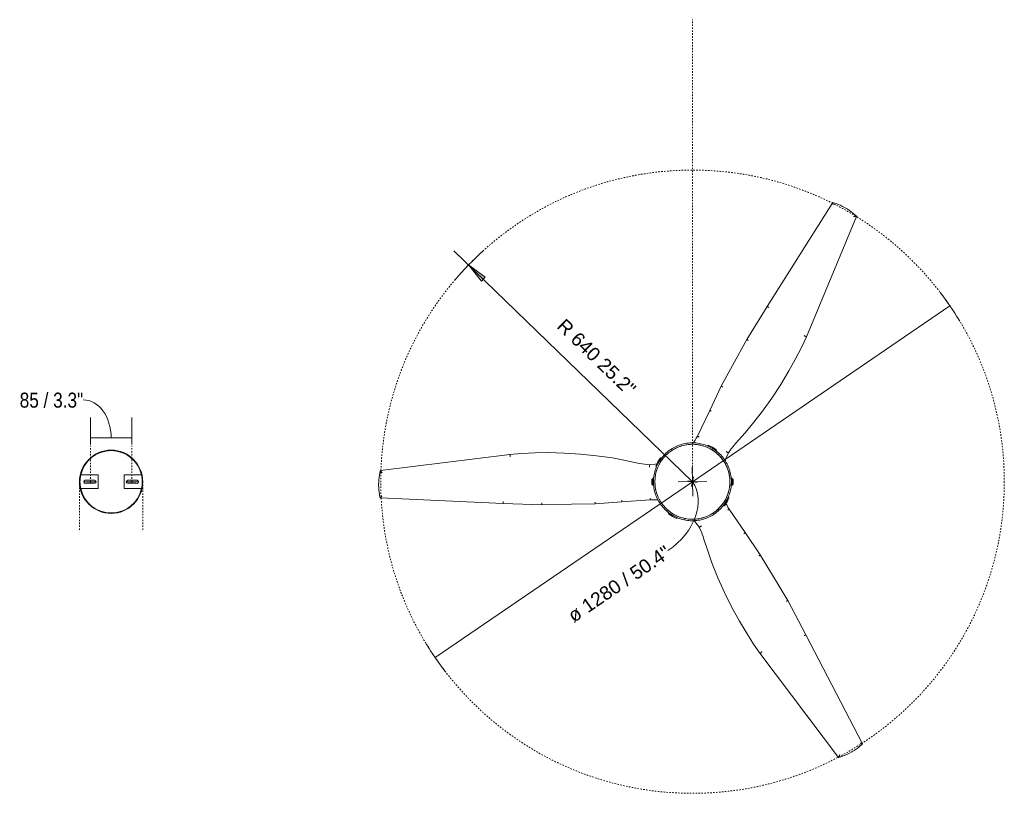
# Model space of a CAD drawing. Header units: millimetres. Extents: x 5770 to 11194, y -2990 to 7544.
# Tile 4 of 4: x 9173 to 11194, y 5955 to 7544. Entities that reach past the tile are written whole.
import ezdxf

# ---------------------------------------------------------------- set-up
doc = ezdxf.new("R2010")
doc.units = ezdxf.units.MM
doc.linetypes.add('Dash', pattern=[6, 3, -3])
doc.layers.add('A-ANNO-DIMS', color=7, linetype='Dash', lineweight=9, true_color=0xd2d2d2)
doc.layers.add('A-ANNO-DIMS-14', color=7, linetype='Continuous', lineweight=9)
doc.layers.add('E-LITE-EQPM', color=7, linetype='Continuous', lineweight=20)
doc.styles.add('Arial', font='arial.ttf', dxfattribs={"height": 28})
doc.styles.add('Arial Narrow', font='ARIALN.TTF', dxfattribs={"height": 30.8})
doc.dimstyles.new('Diameter_-_3mm_Arial', dxfattribs={"dimscale": 304.8, "dimtxt": 28.567263, "dimasz": 0, "dimexe": 0.110236, "dimexo": 0, "dimgap": 0.068898, "dimtad": 1, "dimjust": 3, "dimdec": 0, "dimzin": 0, "dimdsep": 46, "dimtxsty": 'Arial', "dimblk1": 'NONE', "dimblk2": 'NONE', "dimsah": 1, "dimcen": 0.09, "dimadec": 0, "dimazin": 0, "dimtfac": 1, "dimtdec": 4, "dimtix": 1, "dimtmove": 0, "dimatfit": 2, "dimfxl": 1, "dimtvp": 1, "dimtolj": 1, "dimtzin": 0, "dimarcsym": 2})
doc.dimstyles.new('FARO_-_2_2mm_Arial_Narrow_mm_Inch_Right', dxfattribs={"dimscale": 304.8, "dimtxt": 31.521674, "dimasz": 0, "dimexe": 0.137795, "dimexo": 0.0625, "dimgap": 0.022966, "dimtad": 1, "dimdec": 0, "dimzin": 0, "dimdsep": 46, "dimtxsty": 'Arial Narrow', "dimblk1": 'NONE', "dimblk2": 'NONE', "dimsah": 1, "dimcen": 0.09, "dimadec": 0, "dimazin": 0, "dimtfac": 1, "dimtdec": 4, "dimtix": 1, "dimtmove": 1, "dimatfit": 3, "dimfxl": 0.045932, "dimfxlon": 1, "dimtvp": 1, "dimtolj": 1, "dimtzin": 0, "dimarcsym": 2})
doc.dimstyles.new('Radial_-_3mm_Arial', dxfattribs={"dimscale": 304.8, "dimtxt": 28.567263, "dimasz": 0.137795, "dimexe": 0.137795, "dimexo": 0, "dimgap": 0.080381, "dimtad": 1, "dimjust": 3, "dimdec": 0, "dimzin": 0, "dimdsep": 46, "dimtxsty": 'Arial', "dimsah": 1, "dimcen": 0.09, "dimdle": 0.137795, "dimadec": 0, "dimazin": 0, "dimtfac": 1, "dimtdec": 4, "dimtix": 1, "dimtmove": 0, "dimatfit": 2, "dimfxl": 1, "dimtvp": 1, "dimtfill": 1, "dimtolj": 1, "dimtzin": 0, "dimarcsym": 2})

# ---------------------------------------------------------------- blocks, each defined once
blk = doc.blocks.new('32060 - 32060 TUBEFAN Matt black ceiling fan with DC motor-512121-Planta_PDF')
at = {"layer": 'E-LITE-EQPM'}
for p, q in [((-56.3, 374.6), (-23.5, 640.3)), ((33.1, 641), (44.3, 388.8)), ((44.3, 388.8), (47.2, 309)), ((47.2, 309), (46.2, 248.2)), ((46.2, 248.2), (45.2, 199.8)), ((45.2, 199.8), (41.3, 144.8)), ((41.3, 144.8), (37, 86.6)), ((41.3, 144.8), (41.2, 144.8)), ((-7.5, 80.4), (-7.5, 81.4)), ((0, 81.4), (-7.4, 81.4)), ((-5.5, 81.4), (-5.5, 83.3)), ((0, 83.3), (-5.5, 83.3)), ((5.5, 83.3), (0, 83.3)), ((7.4, 81.4), (0, 81.4)), ((5.5, 83.3), (5.5, 81.4)), ((7.5, 81.4), (7.5, 80.4)), ((-48.1, 63.9), (-49.2, 65.6)), ((-32.3, 75.4), (-31.3, 73.6)), ((0, 80.4), (-7.4, 80.4)), ((-3.2, 79.8), (-3.2, 80.4)), ((7.4, 80.4), (0, 80.4)), ((3.2, 80.4), (3.2, 79.8)), ((65.6, 49.2), (63.9, 48.1)), ((75.4, 32.3), (73.6, 31.3)), ((-146.6, -35.5), (-93.9, -10.4)), ((-196.4, -59.3), (-146.6, -35.5)), ((-146.6, -35.5), (-146.6, -35.6)), ((-75.4, -32.3), (-73.6, -31.3)), ((-238.9, -82.3), (-196.4, -59.3)), ((-63.9, -48.1), (-65.6, -49.2)), ((-7.5, -81.4), (-7.5, -80.4)), ((0, -80.4), (-7.4, -80.4)), ((-3.2, -80.4), (-3.2, -79.8)), ((7.4, -80.4), (0, -80.4)), ((3.2, -79.8), (3.2, -80.4)), ((7.5, -80.4), (7.5, -81.4)), ((32.3, -75.4), (31.3, -73.6)), ((48.1, -63.9), (49.2, -65.6)), ((104.4, -108.4), (56.1, -75.7)), ((-292.2, -111.5), (-238.9, -82.3)), ((0, -81.4), (-7.4, -81.4)), ((-5.5, -83.3), (-5.5, -81.4)), ((0, -83.3), (-5.5, -83.3)), ((7.4, -81.4), (0, -81.4)), ((5.5, -83.3), (0, -83.3)), ((5.5, -81.4), (5.5, -83.3)), ((-360.1, -153.5), (-292.2, -111.5)), ((104.4, -108.4), (104.5, -108.3)), ((150.1, -139.3), (104.4, -108.4)), ((191.5, -164.4), (150.1, -139.3)), ((352.3, -138.7), (566, -299.9)), ((-573.8, -288), (-360.1, -153.5)), ((243.7, -195.5), (191.5, -164.4)), ((314.2, -232.9), (243.7, -195.5)), ((-298, -234), (-545.2, -336.8)), ((538.3, -349.2), (314.2, -232.9))]:
    blk.add_line(p, q, dxfattribs=at)
at = {"layer": 'E-LITE-EQPM', "flags": 128}
for points in [[(-23.4, 640.4), (-18.6, 641.5), (-13.8, 642.4), (-9, 643.1), (-4.1, 643.7), (0.7, 644), (5.6, 644.1), (6.7, 644.1)], [(6.7, 644.1), (11.6, 644), (16.4, 643.7), (21.3, 643.1), (26.1, 642.4), (30.9, 641.5), (33.1, 641)], [(-59.6, 322.8), (-58.2, 351.8), (-56.3, 374.6)], [(-48.9, 164.4), (-53.6, 197.1), (-57, 230), (-59.1, 263), (-59.9, 296.1), (-59.6, 322.8)], [(-38.5, 112.2), (-44.7, 141), (-48.9, 164.4)], [(41.2, 144.8), (40.8, 144.9), (40.2, 144.9), (39.5, 145), (38.6, 145), (37.7, 145.1)], [(-35.1, 88.1), (-35.5, 93.2), (-36, 98.4), (-36.8, 103.5), (-37.7, 108.6), (-38.5, 112.2)], [(-36.8, 73.3), (-36.3, 76.6), (-35.4, 85.1), (-35.1, 88.1)], [(37, 86.6), (36.9, 81.6), (36.9, 76.7), (37.2, 71.8), (37.3, 70.6)], [(0, -80), (-3.2, -79.9), (-6.4, -79.7), (-9.6, -79.4), (-12.7, -79), (-15.9, -78.4), (-19, -77.7), (-22.1, -76.9), (-25.2, -75.9), (-28.2, -74.9), (-31.2, -73.7), (-34.1, -72.4), (-36.9, -71), (-39.8, -69.4), (-42.5, -67.8), (-45.2, -66), (-47.8, -64.2), (-50.3, -62.2), (-52.8, -60.1), (-55.1, -58), (-57.4, -55.7), (-59.6, -53.4), (-61.7, -51), (-63.6, -48.5), (-65.5, -45.9), (-67.3, -43.2), (-69, -40.5), (-70.6, -37.7), (-72, -34.9), (-73.3, -31.9), (-74.6, -29), (-75.7, -26), (-76.6, -22.9), (-77.5, -19.9), (-78.2, -16.7), (-78.8, -13.6), (-79.3, -10.4), (-79.7, -7.3), (-79.9, -4.1), (-80, -0.9), (-80, 2.3), (-79.8, 5.5), (-79.5, 8.7), (-79.1, 11.9), (-78.6, 15), (-77.9, 18.2), (-77.1, 21.3), (-76.2, 24.3), (-75.2, 27.4), (-74, 30.4), (-72.7, 33.3), (-71.4, 36.2), (-69.9, 39), (-68.2, 41.8), (-66.5, 44.5), (-64.7, 47.1), (-62.7, 49.6), (-60.7, 52.1), (-58.6, 54.5), (-56.4, 56.8), (-54, 59), (-51.6, 61.1), (-49.1, 63.1), (-46.6, 65), (-43.9, 66.8), (-41.2, 68.6), (-38.5, 70.1), (-35.6, 71.6), (-32.7, 73), (-29.8, 74.2), (-26.8, 75.4), (-23.8, 76.4), (-20.7, 77.3), (-17.6, 78), (-14.4, 78.7), (-11.3, 79.2), (-8.1, 79.6), (-4.9, 79.8), (-1.7, 80), (0, 80)], [(-40.5, 65.5), (-40.9, 65.2), (-43.5, 63.6), (-45, 62.5)], [(-31.6, 70.2), (-32.8, 69.7), (-35.6, 68.3), (-36.4, 67.8)], [(-22.2, 73.7), (-24.2, 73.1), (-27.1, 72.1), (-27.6, 71.9)], [(-11.9, 76.1), (-12.3, 76), (-15.3, 75.5), (-18, 74.9)], [(-2, 77), (-3.1, 76.9), (-6.2, 76.8), (-8.2, 76.6)], [(0, 80), (3.2, 79.9), (6.4, 79.7), (9.6, 79.4), (12.7, 79), (15.9, 78.4), (19, 77.7), (22.1, 76.9), (25.2, 75.9), (28.2, 74.9), (31.2, 73.7), (34.1, 72.4), (36.9, 71), (39.8, 69.4), (42.5, 67.8), (45.2, 66), (47.8, 64.2), (50.3, 62.2), (52.8, 60.1), (55.1, 58), (57.4, 55.7), (59.6, 53.4), (61.7, 51), (63.6, 48.5), (65.5, 45.9), (67.3, 43.2), (69, 40.5), (70.6, 37.7), (72, 34.9), (73.3, 31.9), (74.6, 29), (75.7, 26), (76.6, 22.9), (77.5, 19.9), (78.2, 16.7), (78.8, 13.6), (79.3, 10.4), (79.7, 7.3), (79.9, 4.1), (80, 0.9), (80, -2.3), (79.8, -5.5), (79.5, -8.7), (79.1, -11.9), (78.6, -15), (77.9, -18.2), (77.1, -21.3), (76.2, -24.3), (75.2, -27.4), (74, -30.4), (72.7, -33.3), (71.4, -36.2), (69.9, -39), (68.2, -41.8), (66.5, -44.5), (64.7, -47.1), (62.7, -49.6), (60.7, -52.1), (58.6, -54.5), (56.4, -56.8), (54, -59), (51.6, -61.1), (49.1, -63.1), (46.6, -65), (43.9, -66.8), (41.2, -68.6), (38.5, -70.1), (35.6, -71.6), (32.7, -73), (29.8, -74.2), (26.8, -75.4), (23.8, -76.4), (20.7, -77.3), (17.6, -78), (14.4, -78.7), (11.3, -79.2), (8.1, -79.6), (4.9, -79.8), (1.7, -80), (0, -80)], [(0, -77), (3.1, -76.9), (6.2, -76.8), (9.2, -76.4), (12.3, -76), (15.3, -75.5), (18.3, -74.8), (21.3, -74), (24.2, -73.1), (27.1, -72.1), (30, -70.9), (32.8, -69.7), (35.6, -68.3), (38.3, -66.8), (40.9, -65.2), (43.5, -63.6), (46, -61.8), (48.4, -59.9), (50.8, -57.9), (53, -55.8), (55.2, -53.6), (57.3, -51.4), (59.3, -49.1), (61.3, -46.6), (63.1, -44.2), (64.8, -41.6), (66.4, -39), (67.9, -36.3), (69.3, -33.5), (70.6, -30.7), (71.8, -27.9), (72.8, -25), (73.8, -22.1), (74.6, -19.1), (75.3, -16.1), (75.9, -13.1), (76.3, -10), (76.7, -7), (76.9, -3.9), (77, -0.8), (77, 2.2), (76.8, 5.3), (76.5, 8.4), (76.1, 11.4), (75.6, 14.5), (75, 17.5), (74.2, 20.5), (73.3, 23.4), (72.4, 26.3), (71.2, 29.2), (70, 32), (68.7, 34.8), (67.2, 37.5), (65.7, 40.2), (64, 42.8), (62.3, 45.3), (60.4, 47.8), (58.4, 50.1), (56.4, 52.4), (54.2, 54.7), (52, 56.8), (49.7, 58.8), (47.3, 60.8), (44.8, 62.6), (42.3, 64.3), (39.7, 66), (39.2, 66.3)], [(8.4, 76.5), (7.8, 76.6), (4.7, 76.9), (1.7, 77)], [(18.3, 74.8), (16.9, 75.1), (13.9, 75.7), (10.9, 76.2)], [(28.7, 71.5), (25.8, 72.6), (22.9, 73.5), (21.3, 74)], [(37.6, 67.2), (37, 67.5), (34.3, 68.9), (31.5, 70.3), (30.4, 70.7)], [(-62.4, 45.1), (-63.1, 44.2), (-64.8, 41.6), (-65.5, 40.5)], [(-56.1, 52.7), (-57.3, 51.4), (-59.3, 49.1), (-59.7, 48.6)], [(-48.4, 59.9), (-50.8, 57.9), (-53, 55.8)], [(-71.7, 28), (-71.8, 27.9), (-72.8, 25), (-73.8, 22.1), (-73.9, 21.6)], [(-67.6, 36.8), (-67.9, 36.3), (-69.3, 33.5), (-70.6, 30.7)], [(-76.5, 8.8), (-76.7, 7), (-76.9, 3.9), (-77, 0.8)], [(-74.8, 18.3), (-75.3, 16.1), (-75.9, 13.1), (-76.1, 11.7)], [(-93.9, -10.4), (-89.5, -8), (-85.2, -5.6), (-81.1, -2.9), (-79.9, -2.1)], [(-77, -1.2), (-77, -2.2), (-76.8, -5.3), (-76.5, -8.4), (-76.4, -9.1)], [(-76.2, -10.9), (-76.1, -11.4), (-75.6, -14.5), (-75, -17.5), (-74.2, -20.5), (-73.3, -23.4), (-72.4, -26.3), (-71.2, -29.2), (-70, -32), (-68.7, -34.8), (-67.2, -37.5), (-65.7, -40.2), (-64, -42.8), (-62.3, -45.3), (-60.4, -47.8), (-58.4, -50.1), (-56.4, -52.4), (-54.2, -54.7), (-52, -56.8), (-49.7, -58.8), (-47.3, -60.8), (-44.8, -62.6), (-42.3, -64.3), (-39.7, -66), (-37, -67.5), (-34.3, -68.9), (-31.5, -70.3), (-28.7, -71.5), (-25.8, -72.6), (-22.9, -73.5), (-19.9, -74.4), (-16.9, -75.1), (-13.9, -75.7), (-10.9, -76.2), (-7.8, -76.6), (-4.7, -76.9), (-1.7, -77), (0, -77)], [(79.8, -3.7), (84.1, -7.1), (91, -12.2), (93.5, -13.9)], [(93.5, -13.9), (98.1, -16.2), (102.8, -18.3), (107.6, -20.2), (112.5, -21.9), (116.1, -23)], [(-146.6, -35.6), (-146.4, -35.9), (-146.2, -36.4), (-145.9, -37.1), (-145.5, -37.9), (-145.1, -38.8)], [(116.1, -23), (144.1, -32), (166.4, -40)], [(166.4, -40), (197.2, -52.3), (227.4, -65.9), (257, -80.5), (286.1, -96.4), (309, -110)], [(-59.5, -73.8), (-63.8, -76.7), (-68, -79.7), (-72.1, -82.9), (-76, -86.2), (-78.8, -88.7)], [(-43.4, -67), (-48.9, -69.2), (-56.7, -72.5), (-59.5, -73.8)], [(56.1, -75.7), (51.9, -73), (47.6, -70.6), (44.4, -68.9)], [(-78.8, -88.7), (-100.7, -108.3), (-119, -123.6)], [(104.5, -108.3), (104.7, -108), (105.1, -107.6), (105.5, -107), (106, -106.2), (106.5, -105.4)], [(309, -110), (333.5, -125.7), (352.3, -138.7)], [(-119, -123.6), (-145.1, -143.8), (-172, -163), (-199.7, -181.2), (-228.1, -198.2), (-251.4, -211.2)], [(-251.4, -211.2), (-277.3, -224.3), (-298, -234)], [(-563.4, -312.5), (-565.7, -308.2), (-567.9, -303.8), (-569.8, -299.3), (-571.6, -294.8), (-573.2, -290.1), (-573.8, -288.1)], [(566.1, -300), (564.6, -304.7), (563, -309.3), (561.2, -313.8), (559.3, -318.3), (557.1, -322.7), (554.8, -327), (554.2, -327.9)], [(-545.3, -336.8), (-548.6, -333.2), (-551.8, -329.5), (-554.8, -325.7), (-557.7, -321.7), (-560.4, -317.6), (-562.9, -313.4), (-563.4, -312.5)], [(554.2, -327.9), (551.7, -332.1), (549, -336.1), (546.1, -340.1), (543.1, -343.9), (539.9, -347.6), (538.4, -349.2)]]:
    blk.add_lwpolyline(points, dxfattribs=at)
at = {"layer": 'E-LITE-EQPM'}
for centre, radius, start, end in [((0, 0), 82, 113.1712, 126.8288), ((0, 0), 80, 114.2907, 127.0003), ((0, 0), 80, 30, 37.0003), ((0, 0), 82, 23.1712, 36.8288), ((0, 0), 80, 22.9997, 28.5299), ((0.2, -0.3), 77.8, 11.525, 12.477), ((0, 0), 82, 203.1712, 216.8288), ((0, 0), 80, 202.9997, 208.5299), ((0, 0), 80, 210, 217.0003), ((0, 0), 82, 293.1712, 306.8288), ((0, 0), 80, 294.2907, 307.0003)]:
    blk.add_arc(centre, radius, start, end, dxfattribs=at)
for points, knots in [([(-23.4, 640.2), (-23.4, 640.3), (-23.5, 640.4), (-23.4, 640.4), (-23.4, 640.4)], [-0.2, -0.2, -0.2, -0.2, -0.1, -0.0267368, -0.0267368, -0.0267368, -0.0267368]), ([(-23.4, 640.4), (-23.3, 640.4), (-23.2, 640.4), (-22.9, 640.2), (-22.6, 640.1), (-22.4, 639.9), (-22.2, 639.8), (-22, 639.6), (-21.8, 639.5), (-21.6, 639.4), (-21.4, 639.2), (-21.1, 639), (-20.8, 638.8), (-20.5, 638.5), (-20.2, 638.2), (-19.5, 637.6), (-18.9, 637.1), (-18.5, 636.8)], [-1, -1, -1, -1, -0.9, -0.8, -0.75, -0.7, -0.65, -0.6, -0.575, -0.55, -0.5, -0.45, -0.4, -0.35, -0.3, -0.2, 0, 0, 0, 0]), ([(33, 641), (33.1, 641), (33.1, 641), (33.1, 640.9), (33.1, 640.8), (33, 640.7), (32.9, 640.6), (32.8, 640.4), (32.6, 640.2), (32.5, 640.1), (32.4, 640), (32.2, 639.8), (32, 639.6), (31.8, 639.4), (31.5, 639.1), (31.3, 638.9), (31, 638.7), (30.7, 638.3), (30.2, 637.9), (29.8, 637.5), (29.6, 637.4)], [-1, -1, -1, -1, -0.9, -0.85, -0.8, -0.75, -0.7, -0.65, -0.6, -0.575, -0.55, -0.5, -0.45, -0.4, -0.35, -0.3, -0.25, -0.2, -0.1, 0, 0, 0, 0]), ([(47.2, 309), (47.2, 309), (47.1, 309), (46.8, 309), (46, 309), (44.9, 309), (44, 309), (43.5, 308.9)], [-0.8787324, -0.8787324, -0.8787324, -0.8787324, -0.8, -0.6, -0.4, -0.2, 0, 0, 0, 0]), ([(45.2, 199.8), (45.2, 199.8), (45.2, 199.9), (44.8, 199.9), (44, 199.9), (42.9, 200), (42, 200), (41.6, 200.1)], [-0.8787589, -0.8787589, -0.8787589, -0.8787589, -0.8, -0.6, -0.4, -0.2, 0, 0, 0, 0]), ([(37, 86.6), (37, 86.6), (37, 86.6), (37, 86.6), (37, 86.6), (36.9, 86.6), (36.8, 86.6), (36.6, 86.6), (36.2, 86.7), (35.5, 86.7), (34.5, 86.8), (33.8, 86.8), (33.4, 86.9)], [0.121122, 0.121122, 0.121122, 0.121122, 0.1666667, 0.2083333, 0.25, 0.2916667, 0.3333333, 0.4166667, 0.5, 0.6666667, 0.8333333, 1, 1, 1, 1]), ([(-93.9, -10.4), (-93.9, -10.3), (-93.9, -10.4), (-93.9, -10.4), (-93.8, -10.4), (-93.8, -10.5), (-93.8, -10.6), (-93.7, -10.8), (-93.5, -11.1), (-93.2, -11.7), (-92.8, -12.6), (-92.5, -13.3), (-92.3, -13.7)], [0.121122, 0.121122, 0.121122, 0.121122, 0.1666667, 0.2083333, 0.25, 0.2916667, 0.3333333, 0.4166667, 0.5, 0.6666667, 0.8333333, 1, 1, 1, 1]), ([(-196.4, -59.3), (-196.4, -59.3), (-196.3, -59.3), (-196.2, -59.6), (-195.9, -60.3), (-195.4, -61.3), (-195, -62.2), (-194.8, -62.6)], [-0.8787589, -0.8787589, -0.8787589, -0.8787589, -0.8, -0.6, -0.4, -0.2, 0, 0, 0, 0]), ([(56.1, -75.7), (56.1, -75.6), (56.1, -75.6), (56.1, -75.6), (56.2, -75.6), (56.2, -75.5), (56.3, -75.4), (56.4, -75.3), (56.6, -74.9), (57, -74.4), (57.5, -73.6), (58, -73), (58.2, -72.6)], [0.121122, 0.121122, 0.121122, 0.121122, 0.1666667, 0.2083333, 0.25, 0.2916667, 0.3333333, 0.4166667, 0.5, 0.6666667, 0.8333333, 1, 1, 1, 1]), ([(-292.2, -111.5), (-292.2, -111.5), (-292.2, -111.6), (-292, -111.8), (-291.6, -112.5), (-291, -113.5), (-290.6, -114.3), (-290.4, -114.7)], [-0.8787324, -0.8787324, -0.8787324, -0.8787324, -0.8, -0.6, -0.4, -0.2, 0, 0, 0, 0]), ([(150.1, -139.3), (150.2, -139.3), (150.2, -139.3), (150.4, -139), (150.8, -138.3), (151.4, -137.4), (151.9, -136.7), (152.2, -136.3)], [-0.8787589, -0.8787589, -0.8787589, -0.8787589, -0.8, -0.6, -0.4, -0.2, 0, 0, 0, 0]), ([(243.7, -195.5), (243.7, -195.5), (243.7, -195.5), (243.9, -195.2), (244.3, -194.5), (244.8, -193.6), (245.3, -192.8), (245.5, -192.4)], [-0.8787324, -0.8787324, -0.8787324, -0.8787324, -0.8, -0.6, -0.4, -0.2, 0, 0, 0, 0]), ([(-573.8, -288.1), (-573.8, -288), (-573.8, -288), (-573.7, -287.9), (-573.6, -287.9), (-573.5, -287.9), (-573.3, -288), (-573.1, -288), (-572.9, -288), (-572.7, -288.1), (-572.6, -288.1), (-572.3, -288.2), (-572, -288.2), (-571.7, -288.3), (-571.4, -288.4), (-571.1, -288.5), (-570.7, -288.6), (-570.3, -288.8), (-569.7, -289), (-569.2, -289.2), (-568.9, -289.2)], [-1, -1, -1, -1, -0.9, -0.85, -0.8, -0.75, -0.7, -0.65, -0.6, -0.575, -0.55, -0.5, -0.45, -0.4, -0.35, -0.3, -0.25, -0.2, -0.1, 0, 0, 0, 0]), ([(566.1, -300), (566, -300.1), (565.9, -300.2), (565.7, -300.3), (565.4, -300.5), (565.2, -300.6), (564.9, -300.7), (564.7, -300.8), (564.5, -300.9), (564.3, -301), (564, -301.1), (563.7, -301.3), (563.4, -301.4), (563, -301.5), (562.5, -301.7), (561.7, -302), (560.9, -302.3), (560.4, -302.4)], [-1, -1, -1, -1, -0.9, -0.8, -0.75, -0.7, -0.65, -0.6, -0.575, -0.55, -0.5, -0.45, -0.4, -0.35, -0.3, -0.2, 0, 0, 0, 0]), ([(565.9, -299.9), (566, -299.9), (566.1, -299.9), (566.1, -300), (566.1, -300)], [-0.2, -0.2, -0.2, -0.2, -0.1, -0.0267368, -0.0267368, -0.0267368, -0.0267368]), ([(-545.4, -336.8), (-545.4, -336.7), (-545.4, -336.6), (-545.4, -336.3), (-545.4, -336), (-545.4, -335.7), (-545.4, -335.5), (-545.4, -335.2), (-545.3, -335), (-545.3, -334.8), (-545.3, -334.5), (-545.2, -334.1), (-545.2, -333.8), (-545.1, -333.4), (-545, -332.9), (-544.9, -332), (-544.7, -331.2), (-544.6, -330.7)], [-1, -1, -1, -1, -0.9, -0.8, -0.75, -0.7, -0.65, -0.6, -0.575, -0.55, -0.5, -0.45, -0.4, -0.35, -0.3, -0.2, 0, 0, 0, 0]), ([(-545.1, -336.7), (-545.2, -336.8), (-545.3, -336.8), (-545.3, -336.8), (-545.3, -336.8)], [-0.2, -0.2, -0.2, -0.2, -0.1, -0.0267368, -0.0267368, -0.0267368, -0.0267368]), ([(538.4, -349.2), (538.4, -349.2), (538.3, -349.2), (538.3, -349.2), (538.2, -349.1), (538.1, -349), (538.1, -348.8), (538, -348.6), (537.9, -348.4), (537.9, -348.3), (537.8, -348.1), (537.8, -347.9), (537.7, -347.6), (537.6, -347.3), (537.5, -347), (537.4, -346.6), (537.3, -346.3), (537.2, -345.8), (537.1, -345.2), (537, -344.6), (536.9, -344.4)], [-1, -1, -1, -1, -0.9, -0.85, -0.8, -0.75, -0.7, -0.65, -0.6, -0.575, -0.55, -0.5, -0.45, -0.4, -0.35, -0.3, -0.25, -0.2, -0.1, 0, 0, 0, 0])]:
    blk.add_open_spline(points, degree=3, knots=knots, dxfattribs=at)
for points in [[(44.3, 388.8), (44.3, 388.8), (44.2, 388.8), (43.8, 388.7), (43.3, 388.7), (42.5, 388.6), (41.7, 388.6), (41, 388.6), (40.7, 388.5)], [(-56.3, 374.6), (-56.3, 374.6), (-56.3, 374.6), (-56.3, 374.6)], [(-56.3, 374.6), (-56.3, 374.6), (-56.3, 374.6), (-56.3, 374.6)], [(-56.3, 374.6), (-56.2, 374.6), (-55.8, 374.6), (-55, 374.5), (-53.8, 374.4), (-52.4, 374.3), (-51.5, 374.2), (-51, 374.1)], [(-35.1, 88.1), (-35.1, 88.1), (-35.1, 88.1), (-35.1, 88.1)], [(-35.1, 88.1), (-35.1, 88.1), (-35.1, 88.1), (-35, 88.1)], [(-35, 88.1), (-35, 88.1), (-34.6, 88.1), (-33.8, 88.1), (-32.6, 88), (-31.2, 88), (-30.2, 88), (-29.8, 88)], [(76.7, -3.3), (76.7, -3.3), (76.8, -3.2), (76.8, -3.2)], [(93.4, -14), (93.4, -14), (93.2, -14.3), (92.8, -15.1), (92.2, -16.1), (91.4, -17.3), (91, -18.1), (90.7, -18.5)], [(93.4, -13.9), (93.5, -13.9), (93.5, -13.9), (93.5, -13.9)], [(93.5, -13.9), (93.5, -13.9), (93.4, -13.9), (93.4, -14)], [(-59.5, -73.7), (-59.6, -73.7), (-59.7, -73.4), (-60.2, -72.6), (-60.7, -71.6), (-61.4, -70.4), (-61.9, -69.5), (-62.1, -69.1)], [(-59.5, -73.8), (-59.5, -73.8), (-59.5, -73.8), (-59.5, -73.7)], [(-59.5, -73.8), (-59.5, -73.8), (-59.5, -73.8), (-59.5, -73.8)], [(352.3, -138.7), (352.2, -138.8), (352, -139.1), (351.5, -139.8), (350.8, -140.8), (350, -141.9), (349.4, -142.6), (349.2, -143)], [(352.3, -138.7), (352.3, -138.7), (352.3, -138.7), (352.3, -138.7)], [(352.3, -138.7), (352.3, -138.7), (352.3, -138.7), (352.3, -138.7)], [(-360.1, -153.5), (-360.1, -153.5), (-360.1, -153.6), (-359.8, -153.9), (-359.5, -154.4), (-359.1, -155), (-358.7, -155.7), (-358.3, -156.3), (-358.1, -156.6)], [(-298.1, -233.9), (-298.1, -233.8), (-298.3, -233.5), (-298.6, -232.7), (-299.1, -231.7), (-299.7, -230.4), (-300, -229.5), (-300.2, -229.1)], [(-298, -234), (-298, -234), (-298.1, -234), (-298.1, -233.9)], [(-298, -233.9), (-298, -234), (-298, -234), (-298, -234)], [(314.2, -232.9), (314.3, -232.9), (314.3, -232.8), (314.4, -232.5), (314.7, -232), (315, -231.3), (315.4, -230.5), (315.7, -230), (315.9, -229.7)]]:
    blk.add_open_spline(points, degree=3, dxfattribs=at)
blk = doc.blocks.new('DIMBLOCK5-Planta_PDF Fixing Holes')
at = {"layer": 'A-ANNO-DIMS-14', "color": 251, "true_color": 0x5b5b5b, "transparency": 16777216}
for p, q in [((9318.3, 6671.1), (9318.3, 6727.1)), ((9403.2, 6671.1), (9403.2, 6727.1)), ((9318.3, 6685.1), (9403.2, 6685.1)), ((9318.3, 6685.1), (9318.3, 6671.1)), ((9403.2, 6685.1), (9403.2, 6671.1))]:
    blk.add_line(p, q, dxfattribs=at)
blk.add_ellipse((9303.5, 6685.1), major_axis=(0, 78.1), ratio=0.732571, start_param=4.712389, end_param=6.283185, dxfattribs=at)
at = {"layer": 'A-ANNO-DIMS-14', "color": 0, "transparency": 16777216, "insert": (9173, 6777.9), "char_height": 30.8, "width": 156.708, "attachment_point": 1, "line_spacing_factor": 0.974696, "style": 'Arial Narrow'}
blk.add_mtext('85 / 3.3"', dxfattribs=at)
blk = doc.blocks.new('_None')
blk = doc.blocks.new('DIMBLOCK6-Planta_PDF')
at = {"layer": 'A-ANNO-DIMS-14', "color": 8, "true_color": 0x787878, "transparency": 16777216}
for p, q in [((10554.1, 6595), (11082.4, 6956.1)), ((10554.1, 6595), (10025.8, 6233.8)), ((10544.4, 6596.8), (10563.8, 6593.1)), ((10552.3, 6585.2), (10555.9, 6604.7))]:
    blk.add_line(p, q, dxfattribs=at)
for start, end in [(31.3498, 37.3659), (211.3498, 217.3659)]:
    blk.add_arc((10554.1, 6595), 640, start, end, dxfattribs=at)
blk.add_ellipse((10453.8, 6526.4), major_axis=(100.3, 68.6), ratio=0.727559, start_param=4.712389, end_param=6.283185, dxfattribs=at)
at = {"layer": 'A-ANNO-DIMS-14', "color": 0, "transparency": 16777216, "insert": (10294.6, 6327.9), "char_height": 28, "width": 292.177, "attachment_point": 1, "rotation": 34.3579, "line_spacing_factor": 0.941778, "style": 'Arial'}
blk.add_mtext('ø 1280 / 50.4"', dxfattribs=at)
blk = doc.blocks.new('DIMBLOCK7-Planta_PDF')
at = {"layer": 'A-ANNO-DIMS-14', "transparency": 16777216}
blk.add_hatch(color=256, dxfattribs=at).paths.add_polyline_path([(10094.3, 7040.1), (10120.6, 7006.9), (10128.3, 7014.8)], flags=0)
for p, q in [((10554.1, 6595), (10064.1, 7069.3)), ((10094.3, 7040.1), (10120.6, 7006.9)), ((10128.3, 7014.8), (10094.3, 7040.1)), ((10120.6, 7006.9), (10128.3, 7014.8)), ((10553.6, 6624.6), (10554.6, 6565.3)), ((10524.4, 6594.5), (10583.8, 6595.4))]:
    blk.add_line(p, q, dxfattribs=at)
blk.add_arc((10554.1, 6595), 640, 132.1715, 139.6916, dxfattribs=at)
at = {"layer": 'A-ANNO-DIMS-14', "color": 0, "transparency": 16777216, "insert": (10293.1, 6932.3), "char_height": 28, "width": 245.239, "attachment_point": 1, "rotation": 315.9316, "line_spacing_factor": 0.941778, "style": 'Arial', "bg_fill": 3, "box_fill_scale": 1.25, "bg_fill_color": 256, "bg_fill_true_color": 13158600, "bg_fill_transparency": 0}
blk.add_mtext('R 640 25.2"', dxfattribs=at)

msp = doc.modelspace()

# ---------------------------------------------------------------- linework, layer by layer
at = {"layer": 'A-ANNO-DIMS'}
for p, q in [((10554.1, 6595), (10554.1, 7544)), ((9318.3, 6595), (9318.3, 6669)), ((9403.2, 6595), (9403.2, 6669)), ((9295.7, 6595), (9295.7, 6492.7)), ((9329.5, 6595), (9329.5, 6595.8)), ((9425.7, 6595), (9425.7, 6492.7))]:
    msp.add_line(p, q, dxfattribs=at)
msp.add_circle((10554.1, 6595), 640, dxfattribs=at)
at = {"layer": 'E-LITE-EQPM'}
for p, q in [((9334.1, 6608.8), (9298.3, 6608.8)), ((9329.7, 6594.8), (9304.7, 6594.8)), ((9309.9, 6597.9), (9326.6, 6597.9)), ((9326.6, 6591.7), (9309.9, 6591.7)), ((9318.3, 6591.7), (9318.3, 6597.9)), ((9334.1, 6580.8), (9334.1, 6608.8)), ((9423.2, 6608.8), (9387.4, 6608.8)), ((9387.4, 6608.8), (9387.4, 6580.8)), ((9391.7, 6594.8), (9416.7, 6594.8)), ((9394.8, 6597.9), (9411.6, 6597.9)), ((9411.6, 6591.7), (9394.8, 6591.7)), ((9403.2, 6591.7), (9403.2, 6597.9)), ((9298.3, 6580.8), (9334.1, 6580.8)), ((9387.4, 6580.8), (9423.2, 6580.8))]:
    msp.add_line(p, q, dxfattribs=at)
for centre, radius, start, end in [((10553.8, 6594.8), 77, 90, 270), ((10553.8, 6594.8), 77, 270, 90), ((9360.7, 6594.8), 65, 0, 180), ((9360.7, 6594.8), 64, 12.6361, 167.3639), ((9360.7, 6594.8), 65, 180, 0), ((9360.7, 6594.8), 64, 167.3658, 180), ((9360.7, 6594.8), 64, 180, 192.6342), ((9360.7, 6594.8), 64, 170.8911, 172.9933), ((9308.2, 6594.8), 3.5, 62.3396, 297.6604), ((9326.6, 6594.8), 3.1, 270, 90), ((9394.8, 6594.8), 3.1, 90, 270), ((9413.2, 6594.8), 3.5, 242.3396, 117.6604), ((9360.7, 6594.8), 64, 360, 12.6342), ((9360.7, 6594.8), 64, 347.3658, 360), ((9360.7, 6594.8), 64, 7.0067, 9.1089), ((9360.7, 6594.8), 64, 187.0067, 189.1089), ((9360.7, 6594.8), 64, 192.6361, 347.3639), ((9360.7, 6594.8), 64, 350.8911, 352.9933)]:
    msp.add_arc(centre, radius, start, end, dxfattribs=at)

# ---------------------------------------------------------------- block references
at = {"layer": 'E-LITE-EQPM', "extrusion": (0, 0, -1), "rotation": 270.0000000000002}
msp.add_blockref('32060 - 32060 TUBEFAN Matt black ceiling fan with DC motor-512121-Planta_PDF', (-10553.9, 6594.8), dxfattribs=at)

# ---------------------------------------------------------------- dimensions: what is measured, and where the dimension line sits
at = {"layer": 'A-ANNO-DIMS', "color": 8, "linetype": 'Continuous', "true_color": 0x787878}
dim = msp.add_diameter_dim_2p(p1=(11082.4, 6956.1), p2=(10025.8, 6233.8), dimstyle='Diameter_-_3mm_Arial', override={"dimpost": 'ø<>'}, dxfattribs=at)
dim.commit()
dim.dimension.update_dxf_attribs({"geometry": 'DIMBLOCK6-Planta_PDF', "text_midpoint": (10532, 6627.3)})
at = {"layer": 'A-ANNO-DIMS', "color": 251, "linetype": 'Continuous', "true_color": 0x5b5b5b}
dim = msp.add_linear_dim(base=(9403.2, 6685.1), p1=(9318.3, 6671.1), p2=(9403.2, 6671.1), dimstyle='FARO_-_2_2mm_Arial_Narrow_mm_Inch_Right', override={"dimpost": '<>', "dimfxl": 84.975192}, dxfattribs=at)
dim.commit()
dim.dimension.update_dxf_attribs({"geometry": 'DIMBLOCK5-Planta_PDF Fixing Holes', "text_midpoint": (9251.3, 6757.4), "dimtype": 160})

# ---------------------------------------------------------------- next in the draw order: dimensions: what is measured, and where the dimension line sits
at = {"layer": 'A-ANNO-DIMS', "color": 7, "linetype": 'Continuous'}
dim = msp.add_radius_dim(center=(10554.1, 6595), mpoint=(10094.3, 7040.1), dimstyle='Radial_-_3mm_Arial', override={"dimpost": 'R<>'}, dxfattribs=at)
dim.commit()
dim.dimension.update_dxf_attribs({"geometry": 'DIMBLOCK7-Planta_PDF', "text_midpoint": (10368.8, 6833.4)})

doc.saveas('drawing.dxf')
